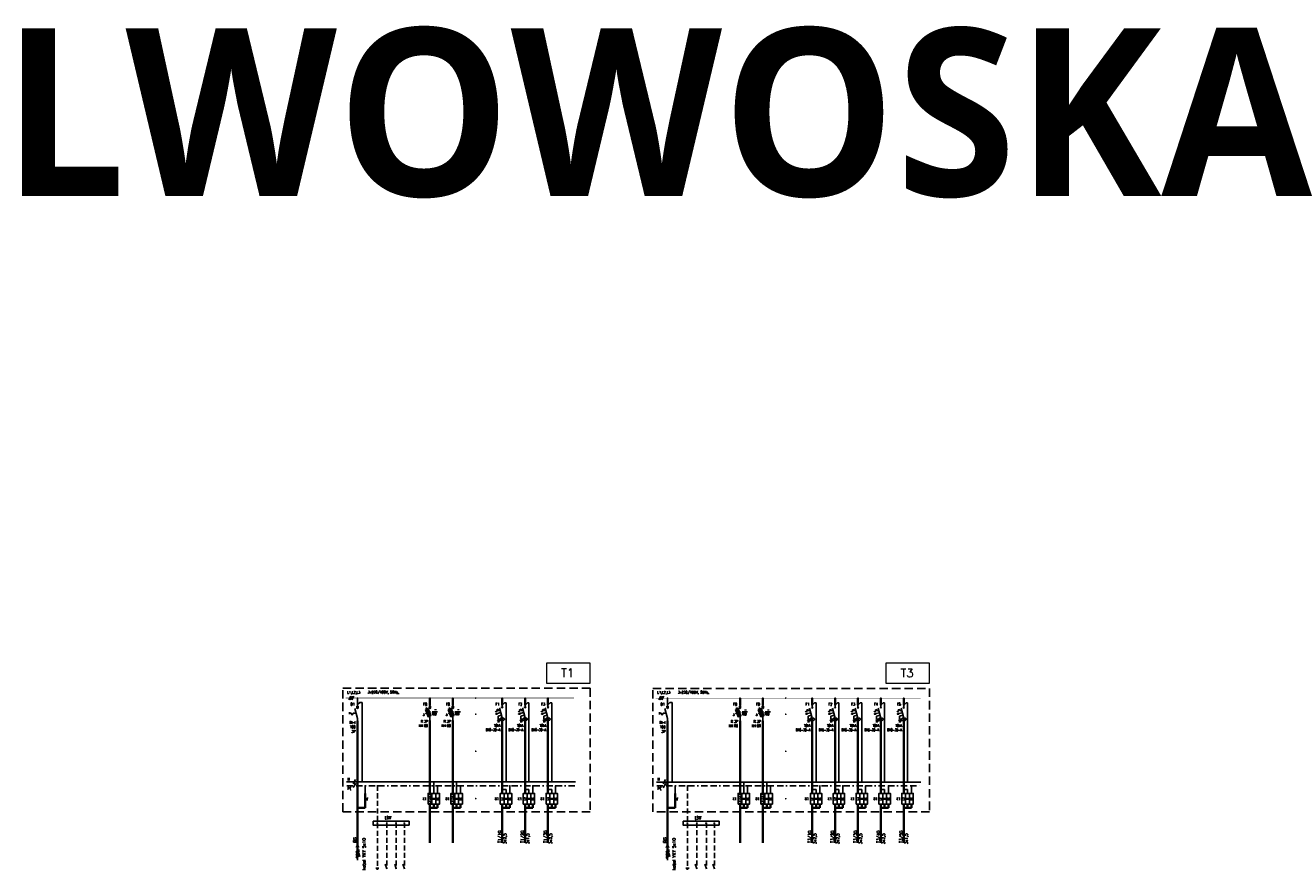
# Model space of a CAD drawing. Header units: metres. Extents: x 45679 to 56861, y -13563 to -12299.
# Tile 5 of 5: x 56107 to 56861, y -12802 to -12299. Entities that reach past the tile are written whole.
import ezdxf
from ezdxf.enums import TextEntityAlignment as Align

# ---------------------------------------------------------------- set-up
doc = ezdxf.new("R2010")
doc.units = ezdxf.units.M
doc.header["$MEASUREMENT"] = 0
for name, pattern in [('BORDER2', [0.875, 0.25, -0.125, 0.25, -0.125, 0, -0.125]), ('DASHEDX2', [1.5, 1, -0.5]), ('HIDDEN', [0.375, 0.25, -0.125])]:
    doc.linetypes.add(name, pattern=pattern)
for name, color, linetype in [('6', 7, 'Continuous'), ('a-opis 2', 1, 'Continuous'), ('E-SCHEMAT', 7, 'Continuous'), ('E2-OPIS', 4, 'Continuous'), ('E_opis_odplywu_tekst_pl', 7, 'Continuous'), ('E_SCHEMAT', 7, 'Continuous'), ('el. opisy', 7, 'Continuous'), ('S_INSTALACJA', 7, 'Continuous'), ('S_OPISY', 7, 'Continuous'), ('SCIANY', 7, 'Continuous')]:
    doc.layers.add(name, color=color, linetype=linetype)
for name, color, linetype, lineweight in [('CIENKA', 6, 'Continuous', 25), ('el. zasilanie', 7, 'Continuous', 35), ('I-EL_odplyw_opis_ramka', 7, 'Continuous', 20), ('I-EL_osprzet_symbol_zaciski', 7, 'Continuous', 20), ('PE', 51, 'DASHEDX2', 25)]:
    doc.layers.add(name, color=color, linetype=linetype, lineweight=lineweight)
doc.styles.add('ELECTRICAL', font='romans.shx')
doc.styles.add('PRZEKRÓJ2', font='l_10646.ttf')
doc.styles.add('ROMANS', font='romans.shx', dxfattribs={"width": 0.7})
doc.styles.add('ROMANS 0.7', font='romans.shx', dxfattribs={"width": 0.7})
doc.styles.get("Standard").update_dxf_attribs({"font": 'romans.shx'})

# ---------------------------------------------------------------- blocks, each defined once
blk = doc.blocks.new('MOFO_zasilanie')
at = {"color": 251}
for p, q in [((0, 0), (0, -2.75)), ((0, -3.75), (0, -6))]:
    blk.add_line(p, q, dxfattribs=at)
at = {"color": 251, "ltscale": 10}
for p, q in [((0, -2.75), (-0.675, -4.1)), ((-0.675, -4.1), (0, -3.75)), ((0, -2.75), (0.675, -4.1)), ((0, -3.75), (0.675, -4.1))]:
    blk.add_line(p, q, dxfattribs=at)
blk = doc.blocks.new('R303')
at = {"layer": 'el. zasilanie', "color": 242, "true_color": 0xcd2027}
blk.add_line((0, -80), (0, -80), dxfattribs=at)
at = {"layer": 'I-EL_osprzet_symbol_zaciski', "color": 242, "linetype": 'Continuous', "ltscale": 0.2, "true_color": 0xcd2027}
blk.add_line((-29.5, -52.8), (6, -40.3), dxfattribs=at)
at = {"layer": 'S_INSTALACJA', "color": 242, "true_color": 0xcd2027}
for p, q in [((0, 5), (0, -10)), ((0, -10), (0, 0)), ((0, -10), (0, 0)), ((0, -80), (-23.9, -14.2)), ((-8.2, -10), (8.3, -10)), ((0, -100), (0, -80)), ((0, -80), (0, -95))]:
    blk.add_line(p, q, dxfattribs=at)
blk.add_lwpolyline([(-29.9, -27), (-12.8, -74), (6, -67.2), (-11.1, -20.2)], close=True, dxfattribs=at)
blk.add_circle((0, -15), 5, dxfattribs=at)
at = {"layer": 'I-EL_osprzet_symbol_zaciski', "color": 242, "linetype": 'Continuous', "ltscale": 0.2, "true_color": 0xcd2027, "insert": (-47, -54.3), "char_height": 14, "width": 175.041, "attachment_point": 1}
blk.add_mtext('3', dxfattribs=at)
blk = doc.blocks.new('FR300')
at = {"layer": 'E_SCHEMAT', "color": 1}
for p, q in [((-53.6, -63.2), (-53.6, -48.8)), ((-42.7, -56), (-53.6, -56)), ((-35.6, -68.3), (-42.7, -56)), ((-35.6, -68.3), (-28.5, -56)), ((-9.3, -56), (-28.5, -56)), ((-17.8, -24.3), (0.2, -91.5)), ((0.2, -15), (-7.7, -15)), ((0.2, -15), (8.1, -15))]:
    blk.add_line(p, q, dxfattribs=at)
at = {"layer": 'el. zasilanie', "color": 1}
blk.add_line((0.2, -91.5), (0.2, -91.5), dxfattribs=at)
at = {"layer": 'S_INSTALACJA', "color": 1}
for p, q in [((0, 0), (0, -15)), ((-8.3, -15), (8.2, -15)), ((0.2, -91.5), (0.2, -106.5))]:
    blk.add_line(p, q, dxfattribs=at)
blk.add_circle((0, -20), 5, dxfattribs=at)
blk = doc.blocks.new('P312')
at = {"layer": 'E_SCHEMAT', "linetype": 'Continuous', "true_color": 0xcd2027}
h = blk.add_hatch(dxfattribs=at)
h.set_pattern_fill('STEEL', color=242, scale=0.014, angle=-90, style=0)
h.set_pattern_definition([(315, (280841.47022, -666577.527926), (0.0314308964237, 0.0314308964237), []), (315, (280841.492444, -666577.527926), (0.0314308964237, 0.0314308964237), [])])
h.paths.add_polyline_path([(-43, -58.5), (-33.1, -52.8), (-31.6, -58.5)])
at = {"layer": '6', "color": 242, "true_color": 0xcd2027}
for p, q in [((-27.5, -71.6), (-27.5, -93)), ((-27.5, -93), (-14.5, -93)), ((-14.5, -92.3), (-14.3, -90.9)), ((-14.3, -93.8), (-14.5, -92.3)), ((-14.3, -90.9), (-13.9, -89.5)), ((-13.9, -95.2), (-14.3, -93.8)), ((-13.9, -89.5), (-13.2, -88.2)), ((-13.2, -96.5), (-13.9, -95.2)), ((-13.2, -88.2), (-12.3, -87)), ((-12.3, -97.6), (-13.2, -96.5)), ((-12.3, -87), (-11.2, -86.1)), ((-11.2, -98.5), (-12.3, -97.6)), ((-11.2, -86.1), (-9.9, -85.4)), ((-9.9, -99.2), (-11.2, -98.5)), ((-9.9, -85.4), (-8.5, -85)), ((-8.5, -99.7), (-9.9, -99.2)), ((-8.5, -85), (-7.1, -84.8)), ((-7.1, -99.8), (-8.5, -99.7)), ((7.1, -84.8), (-7.1, -84.8)), ((-7.1, -99.8), (7.1, -99.8)), ((8.5, -85), (7.1, -84.8)), ((7.1, -99.8), (8.5, -99.7)), ((9.9, -85.4), (8.5, -85)), ((8.5, -99.7), (9.9, -99.2)), ((11.2, -86.1), (9.9, -85.4)), ((9.9, -99.2), (11.2, -98.5)), ((12.3, -87), (11.2, -86.1)), ((11.2, -98.5), (12.3, -97.6)), ((13.2, -88.2), (12.3, -87)), ((12.3, -97.6), (13.2, -96.5)), ((13.9, -89.5), (13.2, -88.2)), ((13.2, -96.5), (13.9, -95.2)), ((14.4, -90.9), (13.9, -89.5)), ((13.9, -95.2), (14.4, -93.8)), ((14.5, -92.3), (14.4, -90.9)), ((14.4, -93.8), (14.5, -92.3))]:
    blk.add_line(p, q, dxfattribs=at)
at = {"layer": 'E-SCHEMAT', "color": 242, "true_color": 0xcd2027}
for p, q in [((-33.6, -40), (-46.2, -43.4)), ((-26.4, -27.5), (-36.2, -30.1)), ((-33.6, -40), (-36.2, -30.1)), ((-23.7, -37.3), (-26.4, -27.5)), ((-13.4, -34.6), (-23.7, -37.3)), ((-17.6, -18.9), (0, -84.6)), ((-4.9, -10.1), (4.9, -19.9)), ((4.9, -10.1), (-4.9, -19.9))]:
    blk.add_line(p, q, dxfattribs=at)
at = {"layer": 'E_SCHEMAT', "color": 242, "true_color": 0xcd2027}
for p, q in [((-43, -58.5), (-33.1, -52.8)), ((-43, -58.5), (-31.6, -58.5)), ((-33.1, -52.8), (-31.6, -58.5)), ((-9.4, -49.5), (-32.3, -55.7)), ((-5.1, -65.5), (-27.5, -71.6)), ((-4.9, -10.1), (4.9, -19.9)), ((4.9, -10.1), (-4.9, -19.9)), ((4.9, -10.1), (-4.9, -19.9))]:
    blk.add_line(p, q, dxfattribs=at)
at = {"layer": 'S_INSTALACJA', "color": 242, "true_color": 0xcd2027}
for p, q in [((0, 0), (0, -15)), ((0, 0), (0, -15)), ((0, -84.6), (0, -99.6)), ((0, -84.6), (0, -99.6))]:
    blk.add_line(p, q, dxfattribs=at)

msp = doc.modelspace()

# ---------------------------------------------------------------- linework, layer by layer
at = {"const_width": 0.502}
for points in [[(56305.14, -12699.7, -1), (56304.63, -12699.7, -1)], [(56375.57, -12699.65, -1), (56375.06, -12699.65, -1)], [(56489.91, -12699.74, -1), (56489.41, -12699.74, -1)], [(56560.34, -12699.69, -1), (56559.84, -12699.69, -1)], [(56375.57, -12709.28, -1), (56375.06, -12709.28, -1)], [(56560.34, -12709.32, -1), (56559.84, -12709.32, -1)], [(56375.57, -12731.37, -1), (56375.06, -12731.37, -1)], [(56560.34, -12731.41, -1), (56559.84, -12731.41, -1)], [(56375.57, -12759.62, -1), (56375.06, -12759.62, -1)], [(56560.34, -12759.65, -1), (56559.84, -12759.65, -1)]]:
    msp.add_lwpolyline(points, format="xyb", close=True, dxfattribs=at)
at = {"color": 251, "const_width": 0.502}
for points in [[(56348.31, -12699.65, -1), (56347.81, -12699.65, -1)], [(56361.94, -12699.7, -1), (56361.44, -12699.7, -1)], [(56533.09, -12699.69, -1), (56532.59, -12699.69, -1)], [(56546.72, -12699.74, -1), (56546.21, -12699.74, -1)]]:
    msp.add_lwpolyline(points, format="xyb", close=True, dxfattribs=at)
at = {"color": 7, "const_width": 0.502}
for points in [[(56391.37, -12699.7, -1), (56390.87, -12699.7, -1)], [(56405, -12699.7, -1), (56404.5, -12699.7, -1)], [(56418.63, -12699.7, -1), (56418.13, -12699.7, -1)], [(56576.15, -12699.74, -1), (56575.65, -12699.74, -1)], [(56589.78, -12699.74, -1), (56589.28, -12699.74, -1)], [(56603.41, -12699.74, -1), (56602.9, -12699.74, -1)], [(56617.03, -12699.74, -1), (56616.53, -12699.74, -1)], [(56630.66, -12699.74, -1), (56630.16, -12699.74, -1)]]:
    msp.add_lwpolyline(points, format="xyb", close=True, dxfattribs=at)
at = {"color": 251}
for points in [[(56346.92, -12762.85), (56349.19, -12762.85), (56349.19, -12756.49), (56346.92, -12756.49)], [(56349.19, -12762.85), (56351.47, -12762.85), (56351.47, -12756.49), (56349.19, -12756.49)], [(56351.47, -12762.85), (56353.74, -12762.85), (56353.74, -12756.49), (56351.47, -12756.49)], [(56360.55, -12762.85), (56362.82, -12762.85), (56362.82, -12756.49), (56360.55, -12756.49)], [(56362.82, -12762.85), (56365.09, -12762.85), (56365.09, -12756.49), (56362.82, -12756.49)], [(56365.09, -12762.85), (56367.37, -12762.85), (56367.37, -12756.49), (56365.09, -12756.49)], [(56531.7, -12762.88), (56533.97, -12762.88), (56533.97, -12756.52), (56531.7, -12756.52)], [(56533.97, -12762.88), (56536.24, -12762.88), (56536.24, -12756.52), (56533.97, -12756.52)], [(56536.24, -12762.88), (56538.51, -12762.88), (56538.51, -12756.52), (56536.24, -12756.52)], [(56545.33, -12762.88), (56547.6, -12762.88), (56547.6, -12756.52), (56545.33, -12756.52)], [(56547.6, -12762.88), (56549.87, -12762.88), (56549.87, -12756.52), (56547.6, -12756.52)], [(56549.87, -12762.88), (56552.14, -12762.88), (56552.14, -12756.52), (56549.87, -12756.52)]]:
    msp.add_lwpolyline(points, close=True, dxfattribs=at)
at = {"color": 7}
for points in [[(56389.99, -12762.85), (56392.26, -12762.85), (56392.26, -12756.49), (56389.99, -12756.49)], [(56392.26, -12762.85), (56394.53, -12762.85), (56394.53, -12756.49), (56392.26, -12756.49)], [(56394.53, -12762.85), (56396.8, -12762.85), (56396.8, -12756.49), (56394.53, -12756.49)], [(56403.61, -12762.85), (56405.89, -12762.85), (56405.89, -12756.49), (56403.61, -12756.49)], [(56405.89, -12762.85), (56408.16, -12762.85), (56408.16, -12756.49), (56405.89, -12756.49)], [(56408.16, -12762.85), (56410.43, -12762.85), (56410.43, -12756.49), (56408.16, -12756.49)], [(56417.24, -12762.85), (56419.51, -12762.85), (56419.51, -12756.49), (56417.24, -12756.49)], [(56419.51, -12762.85), (56421.79, -12762.85), (56421.79, -12756.49), (56419.51, -12756.49)], [(56421.79, -12762.85), (56424.06, -12762.85), (56424.06, -12756.49), (56421.79, -12756.49)], [(56574.76, -12762.88), (56577.03, -12762.88), (56577.03, -12756.52), (56574.76, -12756.52)], [(56577.03, -12762.88), (56579.31, -12762.88), (56579.31, -12756.52), (56577.03, -12756.52)], [(56579.31, -12762.88), (56581.58, -12762.88), (56581.58, -12756.52), (56579.31, -12756.52)], [(56588.39, -12762.88), (56590.66, -12762.88), (56590.66, -12756.52), (56588.39, -12756.52)], [(56590.66, -12762.88), (56592.93, -12762.88), (56592.93, -12756.52), (56590.66, -12756.52)], [(56592.93, -12762.88), (56595.21, -12762.88), (56595.21, -12756.52), (56592.93, -12756.52)], [(56602.02, -12762.88), (56604.29, -12762.88), (56604.29, -12756.52), (56602.02, -12756.52)], [(56604.29, -12762.88), (56606.56, -12762.88), (56606.56, -12756.52), (56604.29, -12756.52)], [(56606.56, -12762.88), (56608.83, -12762.88), (56608.83, -12756.52), (56606.56, -12756.52)], [(56615.65, -12762.88), (56617.92, -12762.88), (56617.92, -12756.52), (56615.65, -12756.52)], [(56617.92, -12762.88), (56620.19, -12762.88), (56620.19, -12756.52), (56617.92, -12756.52)], [(56620.19, -12762.88), (56622.46, -12762.88), (56622.46, -12756.52), (56620.19, -12756.52)], [(56629.28, -12762.88), (56631.55, -12762.88), (56631.55, -12756.52), (56629.28, -12756.52)], [(56631.55, -12762.88), (56633.82, -12762.88), (56633.82, -12756.52), (56631.55, -12756.52)], [(56633.82, -12762.88), (56636.09, -12762.88), (56636.09, -12756.52), (56633.82, -12756.52)]]:
    msp.add_lwpolyline(points, close=True, dxfattribs=at)
at = {"layer": 'CIENKA', "color": 251, "const_width": 0.606, "elevation": -84.28}
for points in [[(56316.38, -12774.23, 1), (56316.99, -12774.23, 1)], [(56322.03, -12774.23, 1), (56322.64, -12774.23, 1)], [(56327.55, -12774.23, 1), (56328.16, -12774.23, 1)], [(56501.16, -12774.26, 1), (56501.77, -12774.26, 1)], [(56506.81, -12774.26, 1), (56507.42, -12774.26, 1)], [(56512.33, -12774.26, 1), (56512.93, -12774.26, 1)]]:
    msp.add_lwpolyline(points, format="xyb", close=True, dxfattribs=at)
at = {"layer": 'CIENKA', "color": 251, "const_width": 0.606}
for points in [[(56332.47, -12774.28, 1), (56333.08, -12774.28, 1)], [(56517.25, -12774.32, 1), (56517.86, -12774.32, 1)]]:
    msp.add_lwpolyline(points, format="xyb", close=True, dxfattribs=at)
at = {"layer": 'E2-OPIS', "color": 251, "linetype": 'Continuous'}
for p, q in [((56315.7, -12801.09, -84.28), (56317.67, -12801.09, -84.28)), ((56316.19, -12801.59, -84.28), (56317.18, -12801.59, -84.28)), ((56500.48, -12801.12, -84.28), (56502.45, -12801.12, -84.28)), ((56500.97, -12801.63, -84.28), (56501.96, -12801.63, -84.28))]:
    msp.add_line(p, q, dxfattribs=at)
at = {"layer": 'E2-OPIS', "color": 251, "linetype": 'Continuous', "elevation": -84.28}
for points in [[(56314.16, -12773.07), (56335.57, -12773.07), (56335.6, -12775.37), (56314.16, -12775.37)], [(56498.94, -12773.11), (56520.34, -12773.11), (56520.38, -12775.41), (56498.94, -12775.41)]]:
    msp.add_lwpolyline(points, close=True, dxfattribs=at)
at = {"layer": 'E_SCHEMAT', "color": 7, "linetype": 'HIDDEN', "ltscale": 20}
for p, q in [((56443.57, -12693.87), (56443.57, -12767.39)), ((56645.85, -12693.9), (56645.85, -12767.42))]:
    msp.add_line(p, q, dxfattribs=at)
at = {"layer": 'E_SCHEMAT', "color": 251, "ltscale": 100}
for p, q in [((56304.88, -12703.59), (56306.25, -12702.23)), ((56306.27, -12702.23), (56307.63, -12702.23)), ((56307.63, -12702.23), (56307.63, -12749.67)), ((56489.66, -12703.63), (56491.02, -12702.26)), ((56491.04, -12702.26), (56492.41, -12702.26)), ((56492.41, -12702.26), (56492.41, -12749.71)), ((56303.75, -12748.24), (56302.29, -12750.84)), ((56350.33, -12756.49), (56350.33, -12749.67)), ((56363.96, -12756.49), (56363.96, -12749.67)), ((56488.52, -12748.27), (56487.07, -12750.87)), ((56535.11, -12756.52), (56535.11, -12749.71)), ((56548.74, -12756.52), (56548.74, -12749.71)), ((56303.87, -12794.03), (56306.13, -12792.78)), ((56488.65, -12794.07), (56490.9, -12792.81))]:
    msp.add_line(p, q, dxfattribs=at)
at = {"layer": 'E_SCHEMAT', "color": 7, "ltscale": 100}
for p, q in [((56391.12, -12703.86), (56392.48, -12702.5)), ((56392.48, -12702.5), (56393.39, -12702.5)), ((56393.39, -12702.5), (56393.39, -12749.67)), ((56404.75, -12703.86), (56406.11, -12702.5)), ((56406.11, -12702.5), (56407.02, -12702.5)), ((56407.02, -12702.5), (56407.02, -12749.67)), ((56418.38, -12703.86), (56419.74, -12702.5)), ((56419.74, -12702.5), (56420.65, -12702.5)), ((56420.65, -12702.5), (56420.65, -12749.67)), ((56575.9, -12703.9), (56577.26, -12702.54)), ((56577.26, -12702.54), (56578.17, -12702.54)), ((56578.17, -12702.54), (56578.17, -12749.71)), ((56589.53, -12703.9), (56590.89, -12702.54)), ((56590.89, -12702.54), (56591.8, -12702.54)), ((56591.8, -12702.54), (56591.8, -12749.71)), ((56603.16, -12703.9), (56604.52, -12702.54)), ((56604.52, -12702.54), (56605.43, -12702.54)), ((56605.43, -12702.54), (56605.43, -12749.71)), ((56616.78, -12703.9), (56618.15, -12702.54)), ((56618.15, -12702.54), (56619.05, -12702.54)), ((56619.05, -12702.54), (56619.05, -12749.71)), ((56630.41, -12703.9), (56631.77, -12702.54)), ((56631.77, -12702.54), (56632.68, -12702.54)), ((56632.68, -12702.54), (56632.68, -12749.71)), ((56393.39, -12754.22), (56391.12, -12754.22)), ((56393.39, -12756.49), (56393.39, -12754.22)), ((56407.02, -12754.22), (56404.75, -12754.22)), ((56407.02, -12756.49), (56407.02, -12754.22)), ((56420.65, -12754.22), (56418.38, -12754.22)), ((56420.65, -12756.49), (56420.65, -12754.22)), ((56578.17, -12754.25), (56575.9, -12754.25)), ((56578.17, -12756.52), (56578.17, -12754.25)), ((56591.8, -12754.25), (56589.53, -12754.25)), ((56591.8, -12756.52), (56591.8, -12754.25)), ((56605.43, -12754.25), (56603.16, -12754.25)), ((56605.43, -12756.52), (56605.43, -12754.25)), ((56619.05, -12754.25), (56616.78, -12754.25)), ((56619.05, -12756.52), (56619.05, -12754.25)), ((56632.68, -12754.25), (56630.41, -12754.25)), ((56632.68, -12756.52), (56632.68, -12754.25))]:
    msp.add_line(p, q, dxfattribs=at)
at = {"layer": 'E_SCHEMAT', "ltscale": 100}
for p, q in [((56298.37, -12749.67), (56434.75, -12749.67)), ((56483.14, -12749.71), (56640.67, -12749.71))]:
    msp.add_line(p, q, dxfattribs=at)
at = {"layer": 'E_SCHEMAT', "linetype": 'BORDER2', "ltscale": 15}
for p, q in [((56298.42, -12751.94), (56434.51, -12751.94)), ((56483.19, -12751.98), (56640.91, -12751.98))]:
    msp.add_line(p, q, dxfattribs=at)
at = {"layer": 'E_SCHEMAT', "color": 251, "linetype": 'BORDER2', "ltscale": 100}
for p, q in [((56302.36, -12753.07), (56303.61, -12750.82)), ((56304.05, -12751.06), (56303.17, -12750.57)), ((56309.45, -12756.49), (56309.45, -12751.94)), ((56352.6, -12756.49), (56352.6, -12751.94)), ((56366.23, -12756.49), (56366.23, -12751.94)), ((56487.14, -12753.11), (56488.39, -12750.85)), ((56488.83, -12751.1), (56487.95, -12750.61)), ((56494.22, -12756.52), (56494.22, -12751.98)), ((56537.38, -12756.52), (56537.38, -12751.98)), ((56551.01, -12756.52), (56551.01, -12751.98)), ((56303.87, -12794.99), (56306.13, -12793.73)), ((56305.88, -12793.29), (56306.37, -12794.17)), ((56488.65, -12795.02), (56490.9, -12793.76)), ((56490.66, -12793.32), (56491.15, -12794.2))]:
    msp.add_line(p, q, dxfattribs=at)
at = {"layer": 'E_SCHEMAT', "color": 7, "linetype": 'BORDER2', "ltscale": 100}
for p, q in [((56395.66, -12756.49), (56395.66, -12751.94)), ((56409.29, -12756.49), (56409.29, -12751.94)), ((56422.92, -12756.49), (56422.92, -12751.94)), ((56580.44, -12756.52), (56580.44, -12751.98)), ((56594.07, -12756.52), (56594.07, -12751.98)), ((56607.7, -12756.52), (56607.7, -12751.98)), ((56621.33, -12756.52), (56621.33, -12751.98)), ((56634.95, -12756.52), (56634.95, -12751.98))]:
    msp.add_line(p, q, dxfattribs=at)
at = {"layer": 'E_SCHEMAT', "linetype": 'HIDDEN', "ltscale": 20}
for points in [[(56443.57, -12767.39), (56296.12, -12767.39), (56296.12, -12693.87), (56443.57, -12693.87)], [(56645.85, -12767.42), (56480.9, -12767.42), (56480.9, -12693.9), (56645.85, -12693.9)]]:
    msp.add_lwpolyline(points, dxfattribs=at)
at = {"layer": 'E_SCHEMAT', "color": 251, "ltscale": 100}
for points, const_width in [([(56303.55, -12748.72, -1), (56303.55, -12748.38, -1)], 0.339), ([(56350.33, -12749.45, 1), (56350.33, -12749.9, 1)], 0.454), ([(56363.96, -12749.45, 1), (56363.96, -12749.9, 1)], 0.454), ([(56488.33, -12748.75, -1), (56488.33, -12748.41, -1)], 0.339), ([(56535.11, -12749.48, 1), (56535.11, -12749.93, 1)], 0.454), ([(56548.74, -12749.48, 1), (56548.74, -12749.93, 1)], 0.454), ([(56305.96, -12792.78, 1), (56306.3, -12792.78, 1)], 0.339), ([(56490.73, -12792.81, 1), (56491.07, -12792.81, 1)], 0.339)]:
    msp.add_lwpolyline(points, format="xyb", close=True, dxfattribs=dict(at, const_width=const_width))
at = {"layer": 'E_SCHEMAT', "color": 251, "ltscale": 100, "const_width": 0.477, "flags": 128}
for points in [[(56307.87, -12749.67, -1), (56307.39, -12749.67, -1)], [(56492.64, -12749.71, -1), (56492.17, -12749.71, -1)]]:
    msp.add_lwpolyline(points, format="xyb", close=True, dxfattribs=at)
at = {"layer": 'E_SCHEMAT', "color": 251, "linetype": 'BORDER2', "ltscale": 100, "const_width": 0.454}
for points in [[(56309.45, -12751.72, 1), (56309.45, -12752.17, 1)], [(56352.6, -12751.72, 1), (56352.6, -12752.17, 1)], [(56366.23, -12751.72, 1), (56366.23, -12752.17, 1)], [(56494.22, -12751.75, 1), (56494.22, -12752.21, 1)], [(56537.38, -12751.75, 1), (56537.38, -12752.21, 1)], [(56551.01, -12751.75, 1), (56551.01, -12752.21, 1)]]:
    msp.add_lwpolyline(points, format="xyb", close=True, dxfattribs=at)
at = {"layer": 'E_SCHEMAT', "color": 7, "ltscale": 100, "const_width": 0.454}
for points in [[(56393.39, -12749.45, 1), (56393.39, -12749.9, 1)], [(56407.02, -12749.45, 1), (56407.02, -12749.9, 1)], [(56420.65, -12749.45, 1), (56420.65, -12749.9, 1)], [(56578.17, -12749.48, 1), (56578.17, -12749.93, 1)], [(56591.8, -12749.48, 1), (56591.8, -12749.93, 1)], [(56605.43, -12749.48, 1), (56605.43, -12749.93, 1)], [(56619.05, -12749.48, 1), (56619.05, -12749.93, 1)], [(56632.68, -12749.48, 1), (56632.68, -12749.93, 1)]]:
    msp.add_lwpolyline(points, format="xyb", close=True, dxfattribs=at)
at = {"layer": 'E_SCHEMAT', "color": 7, "linetype": 'BORDER2', "ltscale": 100, "const_width": 0.454}
for points in [[(56395.66, -12751.72, 1), (56395.66, -12752.17, 1)], [(56409.29, -12751.72, 1), (56409.29, -12752.17, 1)], [(56422.92, -12751.72, 1), (56422.92, -12752.17, 1)], [(56580.44, -12751.75, 1), (56580.44, -12752.21, 1)], [(56594.07, -12751.75, 1), (56594.07, -12752.21, 1)], [(56607.7, -12751.75, 1), (56607.7, -12752.21, 1)], [(56621.33, -12751.75, 1), (56621.33, -12752.21, 1)], [(56634.95, -12751.75, 1), (56634.95, -12752.21, 1)]]:
    msp.add_lwpolyline(points, format="xyb", close=True, dxfattribs=at)
at = {"layer": 'el. opisy', "color": 251}
for p, q in [((56349.34, -12707.82), (56352.61, -12707.82)), ((56349.34, -12707.82), (56352.61, -12707.82)), ((56362.96, -12707.82), (56366.23, -12707.82)), ((56362.96, -12707.82), (56366.23, -12707.82)), ((56534.11, -12707.85), (56537.38, -12707.85)), ((56534.11, -12707.85), (56537.38, -12707.85)), ((56547.74, -12707.85), (56551.01, -12707.85)), ((56547.74, -12707.85), (56551.01, -12707.85))]:
    msp.add_line(p, q, dxfattribs=at)
at = {"layer": 'el. zasilanie', "color": 251}
for p, q in [((56348.06, -12699.9), (56348.06, -12704.05)), ((56361.69, -12699.9), (56361.69, -12704.05)), ((56532.84, -12699.94), (56532.84, -12704.08)), ((56546.46, -12699.94), (56546.46, -12704.08)), ((56304.9, -12713.27), (56304.9, -12756.49)), ((56348.06, -12756.49), (56348.06, -12713.13)), ((56361.69, -12756.49), (56361.69, -12713.13)), ((56489.68, -12713.3), (56489.68, -12756.52)), ((56532.84, -12756.52), (56532.84, -12713.16)), ((56546.46, -12756.52), (56546.46, -12713.16)), ((56304.9, -12756.49), (56304.9, -12786.02)), ((56309.45, -12756.49), (56309.45, -12765.12)), ((56489.68, -12756.52), (56489.68, -12786.05)), ((56494.22, -12756.52), (56494.22, -12765.15)), ((56309.45, -12765.12), (56304.9, -12765.12)), ((56348.06, -12762.85), (56348.06, -12786.02)), ((56352.6, -12765.12), (56348.06, -12765.12)), ((56350.33, -12762.85), (56350.33, -12765.12)), ((56352.6, -12762.85), (56352.6, -12765.12)), ((56361.69, -12762.85), (56361.69, -12786.02)), ((56366.23, -12765.12), (56361.69, -12765.12)), ((56363.96, -12762.85), (56363.96, -12765.12)), ((56366.23, -12762.85), (56366.23, -12765.12)), ((56494.22, -12765.15), (56489.68, -12765.15)), ((56532.84, -12762.88), (56532.84, -12786.05)), ((56537.38, -12765.15), (56532.84, -12765.15)), ((56535.11, -12762.88), (56535.11, -12765.15)), ((56537.38, -12762.88), (56537.38, -12765.15)), ((56546.46, -12762.88), (56546.46, -12786.05)), ((56551.01, -12765.15), (56546.46, -12765.15)), ((56548.74, -12762.88), (56548.74, -12765.15)), ((56551.01, -12762.88), (56551.01, -12765.15))]:
    msp.add_line(p, q, dxfattribs=at)
at = {"layer": 'el. zasilanie', "color": 7}
for p, q in [((56391.12, -12703.86), (56391.12, -12699.7)), ((56404.75, -12703.86), (56404.75, -12699.7)), ((56418.38, -12703.86), (56418.38, -12699.7)), ((56575.9, -12703.9), (56575.9, -12699.74)), ((56589.53, -12703.9), (56589.53, -12699.74)), ((56603.16, -12703.9), (56603.16, -12699.74)), ((56616.78, -12703.9), (56616.78, -12699.74)), ((56630.41, -12703.9), (56630.41, -12699.74)), ((56391.12, -12756.49), (56391.12, -12711.54)), ((56404.75, -12756.49), (56404.75, -12711.54)), ((56418.38, -12756.49), (56418.38, -12711.54)), ((56575.9, -12756.52), (56575.9, -12711.58)), ((56589.53, -12756.52), (56589.53, -12711.58)), ((56603.16, -12756.52), (56603.16, -12711.58)), ((56616.78, -12756.52), (56616.78, -12711.58)), ((56630.41, -12756.52), (56630.41, -12711.58)), ((56391.12, -12762.85), (56391.12, -12786.02)), ((56395.66, -12765.12), (56391.12, -12765.12)), ((56393.39, -12762.85), (56393.39, -12765.12)), ((56395.66, -12762.85), (56395.66, -12765.12)), ((56404.75, -12762.85), (56404.75, -12786.02)), ((56409.29, -12765.12), (56404.75, -12765.12)), ((56407.02, -12762.85), (56407.02, -12765.12)), ((56409.29, -12762.85), (56409.29, -12765.12)), ((56409.29, -12762.85), (56409.29, -12765.12)), ((56418.38, -12762.85), (56418.38, -12786.02)), ((56422.92, -12765.12), (56418.38, -12765.12)), ((56420.65, -12762.85), (56420.65, -12765.12)), ((56422.92, -12762.85), (56422.92, -12765.12)), ((56575.9, -12762.88), (56575.9, -12786.05)), ((56580.44, -12765.15), (56575.9, -12765.15)), ((56578.17, -12762.88), (56578.17, -12765.15)), ((56580.44, -12762.88), (56580.44, -12765.15)), ((56589.53, -12762.88), (56589.53, -12786.05)), ((56594.07, -12765.15), (56589.53, -12765.15)), ((56591.8, -12762.88), (56591.8, -12765.15)), ((56594.07, -12762.88), (56594.07, -12765.15)), ((56594.07, -12762.88), (56594.07, -12765.15)), ((56603.16, -12762.88), (56603.16, -12786.05)), ((56607.7, -12765.15), (56603.16, -12765.15)), ((56605.43, -12762.88), (56605.43, -12765.15)), ((56607.7, -12762.88), (56607.7, -12765.15)), ((56616.78, -12762.88), (56616.78, -12786.05)), ((56621.33, -12765.15), (56616.78, -12765.15)), ((56619.05, -12762.88), (56619.05, -12765.15)), ((56621.33, -12762.88), (56621.33, -12765.15)), ((56630.41, -12762.88), (56630.41, -12786.05)), ((56634.95, -12765.15), (56630.41, -12765.15)), ((56632.68, -12762.88), (56632.68, -12765.15)), ((56634.95, -12762.88), (56634.95, -12765.15)), ((56634.95, -12762.88), (56634.95, -12765.15))]:
    msp.add_line(p, q, dxfattribs=at)
at = {"layer": 'el. zasilanie', "const_width": 0.341}
for points in [[(56297.88, -12699.7), (56433.99, -12699.7)], [(56482.65, -12699.74), (56640.52, -12699.74)]]:
    msp.add_lwpolyline(points, dxfattribs=at)
at = {"layer": 'el. zasilanie', "color": 251, "const_width": 0.477, "flags": 128}
for points in [[(56316.92, -12751.94, -1), (56316.45, -12751.94, -1)], [(56501.7, -12751.98, -1), (56501.22, -12751.98, -1)]]:
    msp.add_lwpolyline(points, format="xyb", close=True, dxfattribs=at)
at = {"layer": 'I-EL_odplyw_opis_ramka', "color": 7}
for points in [[(56417.64, -12678.67), (56443.31, -12678.67), (56443.31, -12691), (56417.64, -12691)], [(56619.91, -12678.7), (56645.58, -12678.7), (56645.58, -12691.03), (56619.91, -12691.03)]]:
    msp.add_lwpolyline(points, close=True, dxfattribs=at)
at = {"layer": 'PE', "color": 251, "ltscale": 3}
for p, q in [((56316.69, -12751.94), (56316.69, -12774.23, -84.28)), ((56501.46, -12751.98), (56501.46, -12774.26, -84.28)), ((56316.69, -12774.23, -84.28), (56316.69, -12801.09, -84.28)), ((56322.29, -12773.93, -84.28), (56322.29, -12801.47, -84.28)), ((56328.01, -12773.93, -84.28), (56328.01, -12801.47, -84.28)), ((56332.93, -12773.98), (56332.93, -12801.52)), ((56501.46, -12774.26, -84.28), (56501.46, -12801.12, -84.28)), ((56507.07, -12773.96, -84.28), (56507.07, -12801.5, -84.28)), ((56512.79, -12773.96, -84.28), (56512.79, -12801.5, -84.28)), ((56517.71, -12774.02), (56517.71, -12801.56)), ((56322.29, -12801.47, -84.28), (56321.17, -12798.25, -84.28)), ((56328.01, -12801.47, -84.28), (56326.89, -12798.25, -84.28)), ((56332.93, -12801.52), (56331.81, -12798.3)), ((56507.07, -12801.5, -84.28), (56505.95, -12798.28, -84.28)), ((56512.79, -12801.5, -84.28), (56511.66, -12798.28, -84.28)), ((56517.71, -12801.56), (56516.59, -12798.34))]:
    msp.add_line(p, q, dxfattribs=at)
at = {"layer": 'S_INSTALACJA', "color": 251}
for p, q in [((56304.88, -12703.59), (56304.88, -12699.7)), ((56489.66, -12703.63), (56489.66, -12699.74)), ((56304.9, -12788.51), (56304.9, -12787.02)), ((56304.9, -12790.56), (56304.9, -12796.21)), ((56489.68, -12788.55), (56489.68, -12787.05)), ((56489.68, -12790.59), (56489.68, -12796.24))]:
    msp.add_line(p, q, dxfattribs=at)
at = {"layer": 'SCIANY', "ltscale": 10000}
for p, q in [((56300.94, -12698.49), (56299.69, -12700.75)), ((56301.8, -12698.49), (56300.54, -12700.75)), ((56302.66, -12698.49), (56301.41, -12700.73)), ((56485.72, -12698.53), (56484.46, -12700.78)), ((56486.58, -12698.53), (56485.32, -12700.78)), ((56487.44, -12698.53), (56486.19, -12700.77))]:
    msp.add_line(p, q, dxfattribs=at)
at = {"layer": 'SCIANY', "color": 251, "ltscale": 10000}
for p, q in [((56306.13, -12790.11), (56303.89, -12791.36)), ((56490.9, -12790.14), (56488.67, -12791.39)), ((56306.13, -12790.97), (56303.87, -12792.22)), ((56306.13, -12791.83), (56303.87, -12793.08)), ((56490.9, -12791), (56488.65, -12792.26)), ((56490.9, -12791.86), (56488.65, -12793.12))]:
    msp.add_line(p, q, dxfattribs=at)

# ---------------------------------------------------------------- block references
at = {"layer": 'el. zasilanie', "color": 251, "xscale": 0.90854858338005, "yscale": 0.90854858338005, "zscale": 0.90854858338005}
for p in [(56304.9, -12785.11), (56489.68, -12785.14)]:
    msp.add_blockref('MOFO_zasilanie', p, dxfattribs=at)
at = {"layer": 'S_INSTALACJA', "color": 251, "xscale": 0.090854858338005, "yscale": 0.090854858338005, "zscale": 0.090854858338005}
for name, p in [('FR300', (56304.88, -12703.59)), ('R303', (56348.06, -12704.05)), ('R303', (56361.69, -12704.05)), ('FR300', (56489.66, -12703.63)), ('R303', (56532.84, -12704.08)), ('R303', (56546.46, -12704.08))]:
    msp.add_blockref(name, p, dxfattribs=at)
at = {"layer": 'S_INSTALACJA', "color": 7, "xscale": 0.090854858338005, "yscale": 0.090854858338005, "zscale": 0.090854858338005}
for p in [(56391.12, -12703.86), (56404.75, -12703.86), (56418.38, -12703.86), (56575.9, -12703.9), (56589.53, -12703.9), (56603.16, -12703.9), (56616.78, -12703.9), (56630.41, -12703.9)]:
    msp.add_blockref('P312', p, dxfattribs=at)

# ---------------------------------------------------------------- texts
at = {"color": 251, "style": 'ROMANS 0.7', "width": 0.8}
for p in [(56346.02, -12759.67), (56359.64, -12759.67), (56530.79, -12759.7), (56544.42, -12759.7)]:
    msp.add_text('X1', height=1.635, dxfattribs=at).set_placement(p, align=Align.MIDDLE_RIGHT)
at = {"color": 7, "style": 'ROMANS 0.7', "width": 0.8}
for p in [(56389.08, -12759.67), (56402.71, -12759.67), (56416.33, -12759.67), (56573.85, -12759.7), (56587.48, -12759.7), (56601.11, -12759.7), (56614.74, -12759.7), (56628.37, -12759.7)]:
    msp.add_text('X1', height=1.635, dxfattribs=at).set_placement(p, align=Align.MIDDLE_RIGHT)
at = {"color": 251, "style": 'ROMANS 0.7', "flags": 12}
for tag, text, height, width, p in [('PE', 'PE', 1.181, 0.9, (56310.4, -12759.67)), ('L1,L2,L3', 'L1L2L3', 1.181, 0.8, (56348.06, -12759.67)), ('N', 'N', 1.18, 0.9, (56350.33, -12759.67)), ('PE', 'PE', 1.181, 0.9, (56352.6, -12759.67)), ('L1,L2,L3', 'L1L2L3', 1.181, 0.8, (56361.69, -12759.67)), ('N', 'N', 1.18, 0.9, (56363.96, -12759.67)), ('PE', 'PE', 1.181, 0.9, (56366.23, -12759.67)), ('PE', 'PE', 1.181, 0.9, (56495.17, -12759.7)), ('L1,L2,L3', 'L1L2L3', 1.181, 0.8, (56532.84, -12759.7)), ('N', 'N', 1.18, 0.9, (56535.11, -12759.7)), ('PE', 'PE', 1.181, 0.9, (56537.38, -12759.7)), ('L1,L2,L3', 'L1L2L3', 1.181, 0.8, (56546.46, -12759.7)), ('N', 'N', 1.18, 0.9, (56548.74, -12759.7)), ('PE', 'PE', 1.181, 0.9, (56551.01, -12759.7))]:
    msp.add_attdef(tag, text=text, height=height, rotation=90, dxfattribs=dict(at, width=width)).set_placement(p, align=Align.MIDDLE_CENTER)
at = {"color": 7, "style": 'ROMANS 0.7', "width": 0.9, "flags": 12}
for tag, text, height, p in [('L1', 'L1L2L3', 1.181, (56391.12, -12759.67)), ('N', 'N', 1.18, (56393.39, -12759.67)), ('PE', 'PE', 1.181, (56395.66, -12759.67)), ('L2', 'L1L2L3', 1.181, (56404.75, -12759.67)), ('N', 'N', 1.18, (56407.02, -12759.67)), ('PE', 'PE', 1.181, (56409.29, -12759.67)), ('L3', 'L1L2L3', 1.181, (56418.38, -12759.67)), ('N', 'N', 1.18, (56420.65, -12759.67)), ('PE', 'PE', 1.181, (56422.92, -12759.67)), ('L1', 'L1L2L3', 1.181, (56575.9, -12759.7)), ('N', 'N', 1.18, (56578.17, -12759.7)), ('PE', 'PE', 1.181, (56580.44, -12759.7)), ('L2', 'L1L2L3', 1.181, (56589.53, -12759.7)), ('N', 'N', 1.18, (56591.8, -12759.7)), ('PE', 'PE', 1.181, (56594.07, -12759.7)), ('L3', 'L1L2L3', 1.181, (56603.16, -12759.7)), ('N', 'N', 1.18, (56605.43, -12759.7)), ('PE', 'PE', 1.181, (56607.7, -12759.7)), ('L1', 'L1L2L3', 1.181, (56616.78, -12759.7)), ('N', 'N', 1.18, (56619.05, -12759.7)), ('PE', 'PE', 1.181, (56621.33, -12759.7)), ('L2', 'L1L2L3', 1.181, (56630.41, -12759.7)), ('N', 'N', 1.18, (56632.68, -12759.7)), ('PE', 'PE', 1.181, (56634.95, -12759.7))]:
    msp.add_attdef(tag, text=text, height=height, rotation=90, dxfattribs=at).set_placement(p, align=Align.MIDDLE_CENTER)
at = {"layer": 'a-opis 2', "ltscale": 2, "insert": (56093.1, -12300.44), "char_height": 100, "width": 5098.0095, "attachment_point": 1, "style": 'PRZEKRÓJ2'}
msp.add_mtext('{\\fLucida Sans Unicode|b1|i0|c238|p34;LWOWOSKA}', dxfattribs=at)
at = {"layer": 'E2-OPIS', "color": 251, "linetype": 'Continuous', "style": 'ROMANS', "width": 0.65}
for p in [(56321.02, -12771.94, -84.28), (56505.8, -12771.98, -84.28)]:
    msp.add_text('LSW', height=1.825, dxfattribs=at).set_placement(p)
at = {"layer": 'E_opis_odplywu_tekst_pl', "color": 7}
for s, p in [('T1', (56430.11, -12684.69)), ('T3', (56632.38, -12684.73))]:
    msp.add_text(s, height=5.088, dxfattribs=at).set_placement(p, align=Align.MIDDLE_CENTER)
at = {"layer": 'el. opisy', "width": 0.9}
for p in [(56298.71, -12697.01), (56483.49, -12697.05)]:
    msp.add_text('L1,L2,L3', height=1.545, dxfattribs=at).set_placement(p)
at = {"layer": 'el. opisy', "color": 251, "width": 0.9}
for s, p in [('Q1', (56303.17, -12704.08)), ('FQ', (56346.35, -12704.08)), ('FQ', (56359.97, -12704.08)), ('Q1', (56487.95, -12704.11)), ('FQ', (56531.12, -12704.11)), ('FQ', (56544.75, -12704.11))]:
    msp.add_text(s, height=1.545, dxfattribs=at).set_placement(p, align=Align.RIGHT)
at = {"layer": 'el. opisy', "color": 7, "width": 0.9}
for s, p in [('F1', (56389.37, -12704.08)), ('F2', (56403, -12704.08)), ('F3', (56416.63, -12704.08)), ('F1', (56574.15, -12704.11)), ('F2', (56587.78, -12704.11)), ('F3', (56601.41, -12704.11)), ('F4', (56615.03, -12704.11)), ('F5', (56628.66, -12704.11))]:
    msp.add_text(s, height=1.545, dxfattribs=at).set_placement(p, align=Align.RIGHT)
at = {"layer": 'el. opisy', "color": 251, "width": 0.9}
for s, height, p in [('N', 1.54, (56299.44, -12748.04)), ('PE', 1.545, (56300.11, -12753.59)), ('N', 1.54, (56484.22, -12748.08)), ('PE', 1.545, (56484.88, -12753.63))]:
    msp.add_text(s, height=height, dxfattribs=at).set_placement(p, align=Align.MIDDLE_CENTER)
at = {"layer": 'el. opisy', "color": 251}
for s, insert, char_height, width, attachment_point in [('{\\W0.9;\\T0.8;-\\P160}', (56351.86, -12705.69), 1.5445, 5.1957, 3), ('{\\W0.9;\\T0.8;-\\P160}', (56365.49, -12705.69), 1.5445, 5.1957, 3), ('{\\W0.9;\\T0.8;-\\P160}', (56536.64, -12705.73), 1.5445, 5.1957, 3), ('{\\W0.9;\\T0.8;-\\P160}', (56550.27, -12705.73), 1.5445, 5.1957, 3), ('\\pxqr;{\\T0.9;\\W0.9;RI-I 100\\P3P}', (56297.36, -12713.35), 1.6121, 6.1658, 1), ('{\\W0.9;\\T0.9;R 3P\\PNH 00}', (56346.72, -12712.78), 1.5445, 6.3575, 3), ('{\\W0.9;\\T0.9;R 3P\\PNH 00}', (56360.35, -12712.78), 1.5445, 6.3575, 3), ('\\pxqr;{\\T0.9;\\W0.9;RI-I 100\\P3P}', (56482.14, -12713.38), 1.6121, 6.1658, 1), ('{\\W0.9;\\T0.9;R 3P\\PNH 00}', (56531.5, -12712.81), 1.5445, 6.3575, 3), ('{\\W0.9;\\T0.9;R 3P\\PNH 00}', (56545.12, -12712.81), 1.5445, 6.3575, 3)]:
    msp.add_mtext(s, dxfattribs=dict(at, insert=insert, char_height=char_height, width=width, attachment_point=attachment_point))
at = {"layer": 'el. opisy', "color": 7, "char_height": 1.5445, "width": 5.1957, "attachment_point": 3}
for s, insert in [('{\\W0.9;\\T0.8;1P 10kA\\P\\W0.8;B16-30-A}', (56389.84, -12712.67)), ('{\\T0.8;\\W0.9;1P 10kA\\P\\W0.8;B10-30-A}', (56403.47, -12712.67)), ('{\\W0.9;\\T0.8;1P 10kA\\P\\W0.8;B16-30-A}', (56417.09, -12712.67)), ('{\\W0.9;\\T0.8;1P 10kA\\P\\W0.8;B16-30-A}', (56574.61, -12712.71)), ('{\\W0.9;\\T0.8;1P 10kA\\P\\W0.8;B16-30-A}', (56588.24, -12712.71)), ('{\\W0.9;\\T0.8;1P 10kA\\P\\W0.8;B16-30-A}', (56601.87, -12712.71)), ('{\\W0.9;\\T0.8;1P 10kA\\P\\W0.8;B16-30-A}', (56615.5, -12712.71)), ('{\\T0.8;\\W0.9;1P 10kA\\P\\W0.8;B10-30-A}', (56629.13, -12712.71))]:
    msp.add_mtext(s, dxfattribs=dict(at, insert=insert))
at = {"layer": 'S_OPISY', "width": 0.9}
for p in [(56311.03, -12696.91), (56495.81, -12696.95)]:
    msp.add_text('3x230/400V, 50Hz, ', height=1.5445, dxfattribs=at).set_placement(p)
at = {"layer": 'S_OPISY', "color": 251, "style": 'ELECTRICAL'}
for s, height, p in [('RG', 1.802, (56303.31, -12785.97)), ('RG', 1.802, (56488.08, -12786)), ('kabel YKY 5x10', 1.8018, (56308.72, -12802.17)), ('kabel YKY 5x10', 1.8018, (56493.49, -12802.2))]:
    msp.add_text(s, height=height, rotation=90, dxfattribs=at).set_placement(p, align=Align.MIDDLE_LEFT)
at = {"layer": 'S_OPISY', "color": 7, "style": 'ELECTRICAL'}
for s, p in [('T1/1G', (56389.52, -12785.97)), ('3x2,5', (56392.65, -12786.67)), ('T1/2G', (56403.15, -12785.97)), ('3x1,5', (56406.28, -12786.67)), ('T1/3G', (56416.78, -12785.97)), ('3x2,5', (56419.91, -12786.67)), ('T3/1G', (56574.3, -12786)), ('3x2,5', (56577.43, -12786.71)), ('T3/2G', (56587.93, -12786)), ('3x2,5', (56591.06, -12786.71)), ('T3/3G', (56601.56, -12786)), ('3x2,5', (56604.68, -12786.71)), ('T3/4G', (56615.19, -12786)), ('3x2,5', (56618.31, -12786.71)), ('T3/5G', (56628.81, -12786)), ('3x1,5', (56631.94, -12786.71))]:
    msp.add_text(s, height=1.726, rotation=90, dxfattribs=at).set_placement(p, align=Align.MIDDLE_LEFT)

doc.saveas('drawing.dxf')
